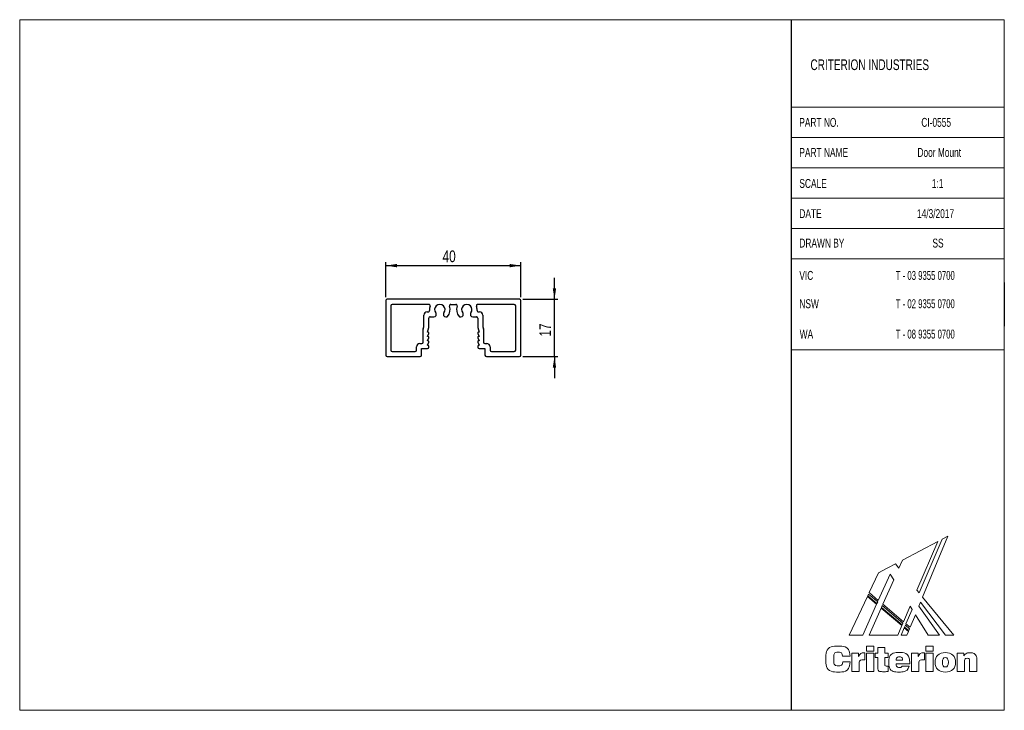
# Model space of a CAD drawing. Header units: millimetres. Extents: x 2 to 295, y 2 to 208.
import ezdxf

# ---------------------------------------------------------------- set-up
doc = ezdxf.new("R2010")
doc.units = ezdxf.units.MM
doc.layers.add('LAYER_1', color=7, linetype='Continuous')
doc.styles.add('SLDTEXTSTYLE0', font='TXT', dxfattribs={"width": 0.7})
doc.styles.add('SLDTEXTSTYLE1', font='TXT', dxfattribs={"width": 0.65})
doc.styles.add('SLDTEXTSTYLE2', font='TXT', dxfattribs={"width": 0.75})
doc.dimstyles.new('SLDDIMSTYLE0', dxfattribs={"dimtxt": 3.5, "dimasz": 3.302, "dimexe": 0, "dimexo": 0.0625, "dimgap": 0.875, "dimtad": 1, "dimrnd": 1e-09, "dimzin": 12, "dimdsep": 46, "dimtxsty": 'SLDTEXTSTYLE2', "dimsah": 1, "dimcen": 0.09, "dimadec": 0, "dimazin": 3, "dimtfac": 1, "dimtofl": 0, "dimtmove": 0, "dimatfit": 3, "dimfxl": 1, "dimfrac": 2, "dimtolj": 1, "dimtzin": 12, "dimarcsym": 0})
doc.dimstyles.new('SLDDIMSTYLE1', dxfattribs={"dimtxt": 3.5, "dimasz": 3.302, "dimexe": 0, "dimexo": 0.0625, "dimgap": 0.875, "dimtad": 1, "dimrnd": 1e-09, "dimzin": 12, "dimdsep": 46, "dimtxsty": 'SLDTEXTSTYLE2', "dimsah": 1, "dimcen": 0.09, "dimadec": 0, "dimazin": 3, "dimtfac": 1, "dimtmove": 0, "dimatfit": 0, "dimfxl": 1, "dimfrac": 2, "dimtolj": 1, "dimtzin": 12, "dimarcsym": 0})

# ---------------------------------------------------------------- blocks, each defined once
blk = doc.blocks.new('Block2_1')
at = {"color": 250, "linetype": 'Continuous', "lineweight": 18, "true_color": 0x191924}
for p, q in [((33.25, 38.78), (22.77, 33.23)), ((33.25, 38.78), (22.77, 33.23)), ((27.07, 24.3), (33.25, 38.78)), ((27.07, 24.3), (33.25, 38.78)), ((34.56, 39.46), (27.73, 23.5)), ((34.56, 39.46), (27.73, 23.5)), ((28.74, 22.26), (36.18, 40.32)), ((28.74, 22.26), (36.18, 40.32)), ((36.18, 40.32), (34.56, 39.46)), ((36.18, 40.32), (34.56, 39.46)), ((22.77, 33.23), (21.71, 30.84)), ((22.77, 33.23), (21.71, 30.84)), ((15.65, 29.46), (12.9, 23.57)), ((15.65, 29.46), (12.9, 23.57)), ((18.04, 30.73), (15.65, 29.46)), ((18.04, 30.73), (15.65, 29.46)), ((19.25, 31.37), (18.04, 30.73)), ((19.25, 31.37), (18.04, 30.73)), ((19.91, 31.72), (19.25, 31.37)), ((19.91, 31.72), (19.25, 31.37)), ((19.25, 31.37), (19.25, 31.37)), ((19.25, 31.37), (19.25, 31.37)), ((20.66, 32.12), (19.91, 31.72)), ((20.66, 32.12), (19.91, 31.72)), ((21.71, 30.84), (20.66, 32.12)), ((21.71, 30.84), (20.66, 32.12)), ((15.6, 21.29), (19.07, 29.08)), ((15.6, 21.29), (19.07, 29.08)), ((20.16, 27.34), (16.96, 20.14)), ((20.16, 27.34), (16.96, 20.14)), ((19.07, 29.08), (20.16, 27.34)), ((19.07, 29.08), (20.16, 27.34)), ((12.9, 23.57), (15.6, 21.29)), ((12.9, 23.57), (15.6, 21.29)), ((27.73, 23.5), (27.07, 24.3)), ((27.73, 23.5), (27.07, 24.3)), ((12.37, 22.43), (7, 10.92)), ((12.37, 22.43), (7, 10.92)), ((15.08, 20.13), (12.37, 22.43)), ((15.08, 20.13), (12.37, 22.43)), ((12.72, 23.17), (12.47, 22.64)), ((12.72, 23.17), (12.47, 22.64)), ((12.47, 22.64), (15.18, 20.35)), ((12.47, 22.64), (15.18, 20.35)), ((15.42, 20.88), (12.72, 23.17)), ((15.42, 20.88), (12.72, 23.17)), ((15.18, 20.35), (15.42, 20.88)), ((15.18, 20.35), (15.42, 20.88)), ((27.64, 19.57), (28.13, 20.75)), ((27.64, 19.57), (28.13, 20.75)), ((28.13, 20.75), (35.5, 10.92)), ((28.13, 20.75), (35.5, 10.92)), ((38.03, 10.92), (28.74, 22.26)), ((38.03, 10.92), (28.74, 22.26)), ((10.98, 10.92), (15.08, 20.13)), ((10.98, 10.92), (15.08, 20.13)), ((16.44, 18.98), (12.86, 10.92)), ((16.44, 18.98), (12.86, 10.92)), ((22.57, 13.79), (16.44, 18.98)), ((22.57, 13.79), (16.44, 18.98)), ((16.78, 19.73), (16.54, 19.2)), ((16.78, 19.73), (16.54, 19.2)), ((16.54, 19.2), (22.67, 14.01)), ((16.54, 19.2), (22.67, 14.01)), ((22.9, 14.55), (16.78, 19.73)), ((22.9, 14.55), (16.78, 19.73)), ((16.96, 20.14), (23.07, 14.95)), ((16.96, 20.14), (23.07, 14.95)), ((23.07, 14.95), (25.03, 19.53)), ((23.07, 14.95), (25.03, 19.53)), ((25.62, 18.58), (23.81, 14.34)), ((25.62, 18.58), (23.81, 14.34)), ((25.03, 19.53), (25.62, 18.58)), ((25.03, 19.53), (25.62, 18.58)), ((33.78, 10.92), (27.64, 19.57)), ((33.78, 10.92), (27.64, 19.57)), ((25.06, 13.29), (26.59, 17.03)), ((25.06, 13.29), (26.59, 17.03)), ((26.59, 17.03), (30.4, 10.92)), ((26.59, 17.03), (30.4, 10.92)), ((21.35, 10.92), (22.57, 13.79)), ((21.35, 10.92), (22.57, 13.79)), ((23.3, 13.15), (22.35, 10.92)), ((23.3, 13.15), (22.35, 10.92)), ((22.67, 14.01), (22.9, 14.55)), ((22.67, 14.01), (22.9, 14.55)), ((24.56, 12.08), (23.3, 13.15)), ((24.56, 12.08), (23.3, 13.15)), ((23.63, 13.93), (23.4, 13.37)), ((23.63, 13.93), (23.4, 13.37)), ((23.4, 13.37), (24.65, 12.31)), ((23.4, 13.37), (24.65, 12.31)), ((24.88, 12.87), (23.63, 13.93)), ((24.88, 12.87), (23.63, 13.93)), ((23.81, 14.34), (25.06, 13.29)), ((23.81, 14.34), (25.06, 13.29)), ((24.08, 10.92), (24.56, 12.08)), ((24.08, 10.92), (24.56, 12.08)), ((24.65, 12.31), (24.88, 12.87)), ((24.65, 12.31), (24.88, 12.87)), ((7, 10.92), (10.98, 10.92)), ((7, 10.92), (10.98, 10.92)), ((12.86, 10.92), (21.35, 10.92)), ((12.86, 10.92), (21.35, 10.92)), ((22.35, 10.92), (24.08, 10.92)), ((22.35, 10.92), (24.08, 10.92)), ((30.4, 10.92), (33.78, 10.92)), ((30.4, 10.92), (33.78, 10.92)), ((35.5, 10.92), (38.03, 10.92)), ((35.5, 10.92), (38.03, 10.92)), ((12.07, 7.71), (14.23, 7.71)), ((12.07, 6.16), (12.07, 7.71)), ((14.23, 6.16), (12.07, 6.16)), ((14.23, 7.71), (14.23, 6.16)), ((15.41, 5.61), (15.41, 7.28)), ((15.41, 7.28), (17.54, 7.28)), ((17.54, 7.28), (17.54, 5.61)), ((29.72, 7.71), (31.89, 7.71)), ((29.72, 6.16), (29.72, 7.71)), ((31.89, 6.16), (29.72, 6.16)), ((31.89, 7.71), (31.89, 6.16)), ((7.25, 4.75), (5, 4.75)), ((5.06, 3.04), (7.29, 3.04)), ((7.77, 5.61), (9.75, 5.61)), ((7.77, 0.2), (7.77, 5.61)), ((9.75, 5.61), (9.75, 4.62)), ((11.43, 5.75), (11.63, 5.75)), ((11.63, 5.75), (11.63, 3.6)), ((12.07, 5.61), (14.23, 5.61)), ((12.07, 0.2), (12.07, 5.61)), ((14.23, 5.61), (14.23, 0.2)), ((14.64, 4.37), (14.64, 5.61)), ((14.64, 5.61), (15.41, 5.61)), ((15.41, 4.37), (14.64, 4.37)), ((15.41, 1.66), (15.41, 4.37)), ((17.54, 5.61), (18.55, 5.61)), ((18.55, 4.37), (17.54, 4.37)), ((17.54, 4.37), (17.54, 2.21)), ((18.55, 5.61), (18.55, 4.37)), ((20.89, 3.51), (22.81, 3.51)), ((25.43, 5.61), (27.41, 5.61)), ((25.43, 0.2), (25.43, 5.61)), ((27.41, 5.61), (27.41, 4.62)), ((29.09, 5.75), (29.28, 5.75)), ((29.28, 5.75), (29.28, 3.6)), ((29.72, 5.61), (31.89, 5.61)), ((29.72, 0.2), (29.72, 5.61)), ((31.89, 5.61), (31.89, 0.2)), ((39.01, 5.61), (40.96, 5.61)), ((39.01, 0.2), (39.01, 5.61)), ((40.96, 5.61), (40.96, 4.82)), ((41.16, 2.99), (41.16, 0.2)), ((42.69, 0.2), (42.69, 3)), ((44.84, 3.01), (44.84, 0.2)), ((9.93, 0.2), (7.77, 0.2)), ((9.93, 2.42), (9.93, 0.2)), ((14.23, 0.2), (12.07, 0.2)), ((18.57, 1.72), (18.57, 0.16)), ((24.93, 2.43), (20.89, 2.43)), ((22.7, 1.8), (24.75, 1.8)), ((24.93, 2.56), (24.93, 2.43)), ((27.58, 0.2), (25.43, 0.2)), ((27.58, 2.42), (27.58, 0.2)), ((31.89, 0.2), (29.72, 0.2)), ((41.16, 0.2), (39.01, 0.2)), ((44.84, 0.2), (42.69, 0.2))]:
    blk.add_line(p, q, dxfattribs=at)
for points in [[(7.29, 3.04), (7.16, 1.12), (5.89, 0), (3.78, 0), (1.43, 0), (0, 1.48), (0, 3.86), (0, 6.25), (1.44, 7.72), (3.73, 7.72), (5.85, 7.72), (7.11, 6.65), (7.25, 4.75)], [(5, 4.75), (4.93, 5.5), (4.51, 5.88), (3.76, 5.88), (2.83, 5.88), (2.37, 5.21), (2.37, 3.86), (2.37, 2.52), (2.87, 1.83), (3.82, 1.83), (4.54, 1.83), (4.99, 2.26), (5.06, 3.04)], [(9.75, 4.62), (10.04, 5.42), (10.56, 5.75), (11.43, 5.75)], [(11.63, 3.6), (11.47, 3.62), (11.32, 3.63), (11.19, 3.63), (10.32, 3.63), (9.93, 3.26), (9.93, 2.42)], [(24.75, 1.8), (24.46, 0.63), (23.44, 0.01), (21.77, 0.01), (19.9, 0.01), (18.74, 1.14), (18.74, 2.86), (18.74, 4.67), (19.93, 5.8), (21.85, 5.8), (23.76, 5.8), (24.93, 4.6), (24.93, 2.56)], [(22.81, 3.51), (22.77, 4.18), (22.44, 4.52), (21.83, 4.52), (21.27, 4.52), (20.92, 4.15), (20.89, 3.51)], [(27.41, 4.62), (27.7, 5.42), (28.21, 5.75), (29.09, 5.75)], [(29.28, 3.6), (29.12, 3.62), (28.98, 3.63), (28.85, 3.63), (27.98, 3.63), (27.58, 3.26), (27.58, 2.42)], [(40.96, 4.82), (41.46, 5.45), (42.07, 5.75), (42.86, 5.75), (43.52, 5.75), (44.04, 5.53), (44.39, 5.1), (44.81, 4.6), (44.84, 3.95), (44.84, 3.01)], [(42.69, 3), (42.69, 3.75), (42.55, 4.08), (41.96, 4.08), (41.42, 4.08), (41.16, 3.73), (41.16, 2.99)], [(18.57, 0.16), (18.1, 0.13), (17.65, 0.11), (17.24, 0.11), (15.9, 0.11), (15.41, 0.49), (15.41, 1.66)], [(17.54, 2.21), (17.54, 1.82), (17.75, 1.71), (18.27, 1.71)], [(18.27, 1.71), (18.36, 1.71), (18.46, 1.71), (18.57, 1.72)], [(20.89, 2.43), (20.92, 1.74), (21.27, 1.35), (21.89, 1.35), (22.31, 1.35), (22.59, 1.52), (22.7, 1.8)]]:
    blk.add_open_spline(points, degree=3, dxfattribs=at)
for points, knots in [([(35.48, 0.01), (33.57, 0.01), (32.42, 1.12), (32.42, 2.91), (32.42, 4.7), (33.57, 5.8), (35.48, 5.8)], [2, 2, 2, 2, 3, 3, 3, 4, 4, 4, 4]), ([(35.48, 4.31), (34.82, 4.31), (34.59, 3.87), (34.59, 2.91), (34.59, 1.95), (34.82, 1.51), (35.48, 1.51)], [2, 2, 2, 2, 3, 3, 3, 4, 4, 4, 4]), ([(35.48, 5.8), (37.38, 5.8), (38.53, 4.7), (38.53, 2.91), (38.53, 1.12), (37.38, 0.01), (35.48, 0.01)], [0, 0, 0, 0, 1, 1, 1, 2, 2, 2, 2]), ([(35.48, 1.51), (36.13, 1.51), (36.37, 1.95), (36.37, 2.91), (36.37, 3.87), (36.13, 4.31), (35.48, 4.31)], [0, 0, 0, 0, 1, 1, 1, 2, 2, 2, 2])]:
    blk.add_open_spline(points, degree=3, knots=knots, dxfattribs=at)
blk = doc.blocks.new('_D')
at = {"layer": 'LAYER_1', "color": 1}
for p, q in [((111.1, 125.1), (111.1, 135.5)), ((111.1, 134.5), (151.1, 134.5)), ((151.1, 125.1), (151.1, 135.5))]:
    blk.add_line(p, q, dxfattribs=at)
for points in [[(111.1, 134.5), (114.4, 133.99), (114.4, 135)], [(151.1, 134.5), (147.79, 135), (147.79, 133.99)]]:
    blk.add_solid(points, dxfattribs=at)
at = {"layer": 'LAYER_1', "color": 1, "insert": (127.91, 139.01), "char_height": 3.5, "attachment_point": 1, "style": 'SLDTEXTSTYLE2'}
blk.add_mtext('40', dxfattribs=at)
blk = doc.blocks.new('_D_1')
at = {"layer": 'LAYER_1', "color": 1}
for p, q in [((161.1, 124.5), (161.1, 130.85)), ((151.7, 124.5), (162.1, 124.5)), ((161.1, 107.49), (161.1, 124.5)), ((151.7, 107.49), (162.1, 107.49)), ((161.1, 107.49), (161.1, 101.14))]:
    blk.add_line(p, q, dxfattribs=at)
for points in [[(161.1, 124.5), (161.6, 127.8), (160.59, 127.8)], [(161.1, 107.49), (160.59, 104.19), (161.6, 104.19)]]:
    blk.add_solid(points, dxfattribs=at)
at = {"layer": 'LAYER_1', "color": 1, "insert": (156.58, 113.43), "char_height": 3.5, "attachment_point": 1, "rotation": 90, "style": 'SLDTEXTSTYLE2'}
blk.add_mtext('17', dxfattribs=at)

msp = doc.modelspace()

# ---------------------------------------------------------------- linework, layer by layer
at = {"color": 7, "linetype": 'Continuous', "lineweight": 18}
for p, q in [((2.5, 207.5), (294.51, 207.5)), ((2.5, 207.5), (2.5, 2.5)), ((294.51, 207.5), (294.51, 2.5)), ((231.292, 181.5), (294.51, 181.5)), ((231.292, 172.5), (294.51, 172.5)), ((231.292, 163.5), (294.51, 163.5)), ((231.292, 154.5), (294.51, 154.5)), ((231.292, 145.5), (294.51, 145.5)), ((231.292, 136.5), (294.51, 136.5)), ((294.51, 116.5), (294.51, 103.5)), ((231.292, 109.5), (294.51, 109.5)), ((2.5, 2.5), (294.51, 2.5))]:
    msp.add_line(p, q, dxfattribs=at)
at = {"color": 7, "linetype": 'Continuous', "lineweight": 25}
for p, q in [((111.096, 124.097), (111.096, 107.894)), ((150.696, 124.497), (111.496, 124.497)), ((123.843, 122.997), (112.996, 122.997)), ((130.348, 122.997), (131.843, 122.997)), ((149.196, 122.997), (138.348, 122.997)), ((151.096, 107.894), (151.096, 124.097)), ((112.596, 122.597), (112.596, 109.394)), ((122.345, 116.319), (122.344, 119.793)), ((123.344, 120.794), (123.655, 120.794)), ((138.536, 120.794), (138.848, 120.794)), ((139.848, 119.793), (139.847, 116.319)), ((149.596, 109.394), (149.596, 122.597)), ((123.845, 116.094), (123.844, 118.894)), ((124.244, 119.294), (125.317, 119.294)), ((128.874, 119.294), (129.083, 119.294)), ((133.108, 119.294), (133.317, 119.294)), ((136.874, 119.294), (137.947, 119.294)), ((138.347, 118.894), (138.347, 116.094)), ((122.146, 111.794), (122.146, 115.61)), ((122.163, 115.728), (122.345, 116.319)), ((123.446, 114.794), (123.845, 116.094)), ((123.546, 114.794), (123.446, 114.794)), ((123.446, 113.494), (123.822, 114.376)), ((138.347, 116.094), (138.746, 114.794)), ((138.37, 114.376), (138.746, 113.494)), ((138.746, 114.794), (138.646, 114.794)), ((139.847, 116.319), (140.028, 115.728)), ((140.046, 115.61), (140.046, 111.794)), ((121.196, 111.394), (121.746, 111.394)), ((123.546, 113.494), (123.446, 113.494)), ((123.446, 112.194), (123.822, 113.076)), ((123.546, 112.194), (123.446, 112.194)), ((123.446, 110.894), (123.822, 111.776)), ((138.37, 113.076), (138.746, 112.194)), ((138.37, 111.776), (138.746, 110.894)), ((138.746, 113.494), (138.646, 113.494)), ((138.746, 112.194), (138.646, 112.194)), ((140.446, 111.394), (140.996, 111.394)), ((112.996, 108.994), (119.796, 108.994)), ((120.196, 109.394), (120.196, 110.394)), ((121.696, 109.894), (123.446, 109.894)), ((121.696, 107.894), (121.696, 109.894)), ((123.846, 110.294), (123.846, 110.494)), ((138.346, 110.494), (138.346, 110.294)), ((138.746, 109.894), (140.496, 109.894)), ((140.496, 109.894), (140.496, 107.894)), ((141.996, 110.394), (141.996, 109.394)), ((142.396, 108.994), (149.196, 108.994)), ((111.496, 107.494), (121.296, 107.494)), ((140.896, 107.494), (150.696, 107.494))]:
    msp.add_line(p, q, dxfattribs=at)
for centre, radius, start, end in [((111.496, 124.097), 0.4, 90, 180), ((112.996, 122.597), 0.4, 90, 180), ((123.843, 122.597), 0.4, 340.52878, 90), ((127.096, 121.447), 1.55, 321.3134, 218.6866), ((130.348, 122.597), 0.4, 90, 199.47122), ((131.843, 122.597), 0.4, 340.52878, 90), ((135.096, 121.447), 1.55, 321.3134, 218.6866), ((138.348, 122.597), 0.4, 90, 199.47122), ((149.196, 122.597), 0.4, 0, 90), ((150.696, 124.097), 0.4, 0, 90), ((123.344, 119.794), 1, 90, 180.01427), ((123.655, 121.194), 0.4, 270, 4.20588), ((127.096, 121.447), 3.05, 160.52878, 184.20588), ((125.317, 120.022), 0.729, 270, 38.6866), ((128.874, 120.022), 0.729, 141.3134, 270), ((127.096, 121.447), 3.05, 318.5842, 19.47122), ((135.096, 121.447), 3.05, 160.52878, 221.4158), ((133.317, 120.022), 0.729, 270, 38.6866), ((136.874, 120.022), 0.729, 141.3134, 270), ((135.096, 121.447), 3.05, 355.79412, 19.47122), ((138.536, 121.194), 0.4, 175.79412, 270), ((138.848, 119.794), 1, 359.98573, 90), ((124.244, 118.894), 0.4, 90, 180.01427), ((129.083, 119.694), 0.4, 270, 318.5842), ((133.108, 119.694), 0.4, 221.4158, 270), ((137.947, 118.894), 0.4, 359.98573, 90), ((122.546, 115.61), 0.4, 162.9364, 180), ((123.546, 114.494), 0.3, 336.92121, 90), ((138.646, 114.494), 0.3, 90, 203.07879), ((139.646, 115.61), 0.4, 0, 17.0636), ((121.196, 110.394), 1, 90, 180), ((121.746, 111.794), 0.4, 270, 0), ((123.546, 113.194), 0.3, 336.92121, 90), ((123.546, 111.894), 0.3, 336.92121, 90), ((138.646, 113.194), 0.3, 90, 203.07879), ((138.646, 111.894), 0.3, 90, 203.07879), ((140.446, 111.794), 0.4, 180, 270), ((140.996, 110.394), 1, 0, 90), ((112.996, 109.394), 0.4, 180, 270), ((119.796, 109.394), 0.4, 270, 0), ((123.446, 110.494), 0.4, 0, 90), ((123.446, 110.294), 0.4, 270, 0), ((138.746, 110.494), 0.4, 90, 180), ((138.746, 110.294), 0.4, 180, 270), ((142.396, 109.394), 0.4, 180, 270), ((149.196, 109.394), 0.4, 270, 0), ((111.496, 107.894), 0.4, 180, 270), ((121.296, 107.894), 0.4, 270, 0), ((140.896, 107.894), 0.4, 180, 270), ((150.696, 107.894), 0.4, 270, 0)]:
    msp.add_arc(centre, radius, start, end, dxfattribs=at)
at = {"layer": 'LAYER_1', "color": 7}
for p, q in [((231.292, 207.5), (231.292, 2.5)), ((294.51, 129.5), (294.51, 116.5))]:
    msp.add_line(p, q, dxfattribs=at)

# ---------------------------------------------------------------- block references
at = {"color": 7, "linetype": 'Continuous'}
msp.add_blockref('Block2_1', (241.542, 13.855), dxfattribs=at)

# ---------------------------------------------------------------- texts
at = {"color": 7, "linetype": 'Continuous', "lineweight": 0, "attachment_point": 1}
for s, insert, char_height, style in [('CRITERION INDUSTRIES', (237.019, 195.719), 3.175, 'SLDTEXTSTYLE0'), ('PART NO.', (233.704, 178.341), 2.6458, 'SLDTEXTSTYLE0'), ('CI-0555', (269.899, 178.341), 2.6458, 'SLDTEXTSTYLE0'), ('PART NAME', (233.729, 169.418), 2.6458, 'SLDTEXTSTYLE0'), ('Door Mount', (268.747, 169.418), 2.6458, 'SLDTEXTSTYLE0'), ('SCALE', (233.729, 160.21), 2.6458, 'SLDTEXTSTYLE0'), ('1:1', (273.018, 160.21), 2.6458, 'SLDTEXTSTYLE0'), ('VIC', (233.729, 132.914), 2.6458, 'SLDTEXTSTYLE0'), ('T - 03 9355 0700', (262.312, 132.914), 2.64583, 'SLDTEXTSTYLE1'), ('NSW', (233.729, 124.513), 2.6458, 'SLDTEXTSTYLE0'), ('T - 02 9355 0700', (262.312, 124.513), 2.64583, 'SLDTEXTSTYLE1'), ('WA', (233.827, 115.501), 2.6458, 'SLDTEXTSTYLE0'), ('T - 08 9355 0700', (262.312, 115.501), 2.64583, 'SLDTEXTSTYLE1')]:
    msp.add_mtext(s, dxfattribs=dict(at, insert=insert, char_height=char_height, style=style))
at = {"layer": 'LAYER_1', "color": 7, "char_height": 2.6458, "attachment_point": 1, "style": 'SLDTEXTSTYLE0'}
for s, insert in [('DATE', (233.729, 151.253)), ('14/3/2017', (268.608, 151.253)), ('DRAWN BY', (233.729, 142.514)), ('SS', (273.199, 142.514))]:
    msp.add_mtext(s, dxfattribs=dict(at, insert=insert))

# ---------------------------------------------------------------- dimensions: what is measured, and where the dimension line sits
at = {"layer": 'LAYER_1', "color": 1}
dim = msp.add_linear_dim(base=(151.096, 134.497), p1=(111.096, 124.097), p2=(151.096, 124.097), dimstyle='SLDDIMSTYLE0', dxfattribs=at)
dim.commit()
dim.dimension.update_dxf_attribs({"geometry": '_D', "text_midpoint": (130.494, 134.497), "dimtype": 160})
dim = msp.add_linear_dim(base=(161.096, 124.497), p1=(150.696, 107.494), p2=(150.696, 124.497), angle=90, dimstyle='SLDDIMSTYLE1', dxfattribs=at)
dim.commit()
dim.dimension.update_dxf_attribs({"geometry": '_D_1', "text_midpoint": (161.096, 116.012), "dimtype": 160})

doc.saveas('drawing.dxf')
